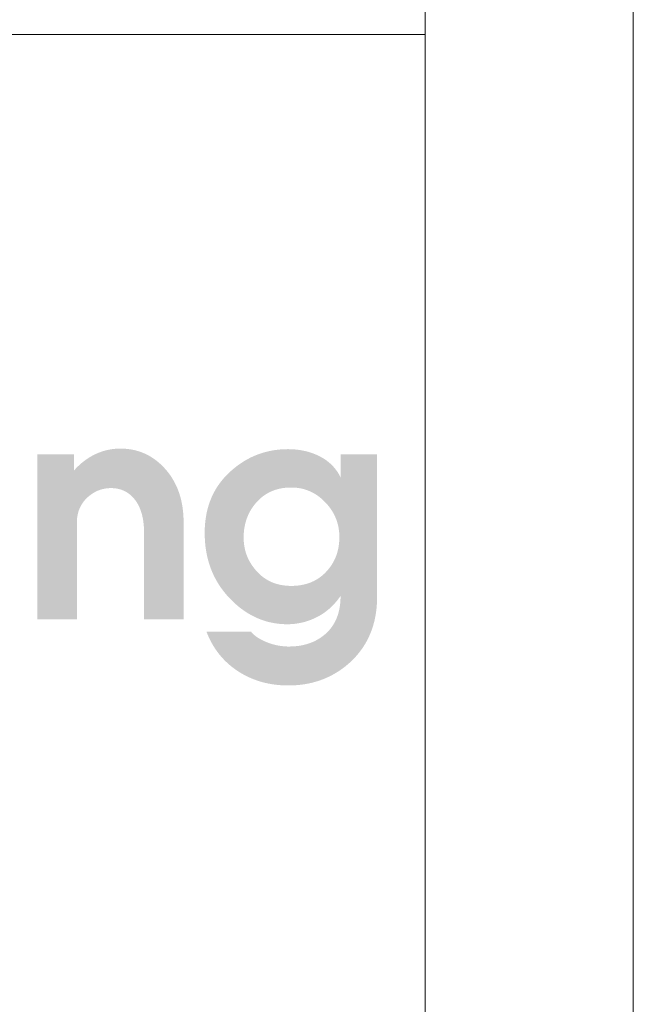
# Model space of a CAD drawing. Header units: millimetres. Extents: x 8949 to 18258, y -1077 to 30686.
# Tile 15 of 89: x 15369 to 15442, y 6723 to 6841. Entities that reach past the tile are written whole.
import ezdxf

# ---------------------------------------------------------------- set-up
doc = ezdxf.new("R2010")
doc.units = ezdxf.units.MM
for name, color, linetype, lineweight in [('0A_OCIEPLENIE', 30, 'Continuous', 9), ('0A_TABELKA', 7, 'Continuous', 0), ('0Z_OPISY', 7, 'Continuous', 9)]:
    doc.layers.add(name, color=color, linetype=linetype, lineweight=lineweight)

# ---------------------------------------------------------------- blocks, each defined once
blk = doc.blocks.new('G$C46E6ED60')
at = {"true_color": 0x142354}
blk.add_hatch(color=179, dxfattribs=at).paths.add_polyline_path([(936.1, 64.16), (952.39, 64.16), (952.39, 56.88), (952.76, 57.28), (953.13, 57.68), (953.5, 58.06), (953.88, 58.44), (954.25, 58.81), (954.64, 59.17), (955.02, 59.53), (955.41, 59.87), (955.8, 60.21), (956.2, 60.53), (956.59, 60.85), (957, 61.16), (957.4, 61.47), (957.81, 61.76), (958.22, 62.04), (958.63, 62.32), (959.05, 62.59), (959.47, 62.85), (959.89, 63.1), (960.32, 63.34), (960.75, 63.58), (961.19, 63.8), (961.62, 64.02), (962.06, 64.23), (962.5, 64.43), (962.95, 64.62), (963.39, 64.8), (963.84, 64.98), (964.29, 65.14), (964.73, 65.3), (965.18, 65.45), (965.64, 65.59), (966.09, 65.72), (966.54, 65.85), (967, 65.96), (967.46, 66.07), (967.92, 66.17), (968.38, 66.25), (968.84, 66.33), (969.3, 66.41), (969.77, 66.47), (970.23, 66.53), (970.7, 66.57), (971.17, 66.61), (971.64, 66.64), (972.11, 66.66), (972.58, 66.67), (973.06, 66.68), (974.02, 66.66), (974.98, 66.62), (975.91, 66.54), (976.84, 66.44), (977.75, 66.3), (978.65, 66.14), (979.54, 65.95), (980.41, 65.72), (981.28, 65.47), (982.12, 65.18), (982.96, 64.87), (983.78, 64.52), (984.59, 64.15), (985.39, 63.75), (986.18, 63.31), (986.95, 62.85), (987.71, 62.36), (988.45, 61.83), (989.19, 61.28), (989.91, 60.7), (990.61, 60.08), (991.31, 59.44), (991.99, 58.77), (992.66, 58.06), (993.36, 57.28), (994.04, 56.48), (994.68, 55.66), (995.29, 54.82), (995.87, 53.95), (996.43, 53.07), (996.95, 52.17), (997.44, 51.25), (997.9, 50.31), (998.34, 49.35), (998.74, 48.37), (999.11, 47.37), (999.46, 46.35), (999.77, 45.31), (1000.06, 44.25), (1000.31, 43.17), (1000.53, 42.07), (1000.73, 40.95), (1000.89, 39.82), (1001.03, 38.66), (1001.13, 37.48), (1001.21, 36.28), (1001.25, 35.06), (1001.27, 33.83), (1001.27, -9.36), (983.65, -9.36), (983.65, 29.19), (983.64, 30.01), (983.61, 30.82), (983.58, 31.6), (983.52, 32.38), (983.45, 33.13), (983.36, 33.87), (983.26, 34.59), (983.15, 35.3), (983.01, 35.99), (982.86, 36.67), (982.7, 37.32), (982.52, 37.97), (982.33, 38.59), (982.12, 39.2), (981.89, 39.8), (981.65, 40.38), (981.39, 40.94), (981.12, 41.48), (980.83, 42.01), (980.52, 42.53), (980.2, 43.03), (979.87, 43.51), (979.52, 43.97), (979.15, 44.42), (978.82, 44.8), (978.47, 45.16), (978.12, 45.51), (977.76, 45.84), (977.4, 46.15), (977.02, 46.45), (976.64, 46.73), (976.25, 47), (975.85, 47.25), (975.45, 47.48), (975.03, 47.7), (974.61, 47.9), (974.18, 48.08), (973.75, 48.25), (973.3, 48.41), (972.85, 48.54), (972.39, 48.66), (971.92, 48.77), (971.45, 48.86), (970.96, 48.93), (970.47, 48.99), (969.97, 49.03), (969.46, 49.05), (968.95, 49.06), (968.44, 49.05), (967.94, 49.03), (967.45, 48.99), (966.96, 48.94), (966.48, 48.87), (966, 48.79), (965.53, 48.69), (965.06, 48.58), (964.59, 48.45), (964.14, 48.31), (963.68, 48.15), (963.24, 47.98), (962.79, 47.8), (962.36, 47.59), (961.93, 47.38), (961.5, 47.15), (961.08, 46.9), (960.66, 46.64), (960.25, 46.36), (959.85, 46.07), (959.45, 45.76), (959.06, 45.44), (958.67, 45.11), (958.28, 44.75), (957.91, 44.39), (957.55, 44.02), (957.21, 43.64), (956.89, 43.25), (956.58, 42.85), (956.28, 42.44), (956.01, 42.02), (955.74, 41.6), (955.5, 41.16), (955.27, 40.72), (955.05, 40.27), (954.86, 39.8), (954.67, 39.33), (954.51, 38.85), (954.35, 38.37), (954.22, 37.87), (954.1, 37.36), (954, 36.85), (953.91, 36.32), (953.84, 35.79), (953.78, 35.25), (953.74, 34.7), (953.72, 34.14), (953.71, 33.57), (953.71, -9.36), (936.1, -9.36)])
h = blk.add_hatch(color=179, dxfattribs=at)
h.paths.add_polyline_path([(1049.22, 5.48), (1050.06, 5.49), (1050.87, 5.53), (1051.68, 5.59), (1052.47, 5.67), (1053.24, 5.77), (1054, 5.9), (1054.75, 6.06), (1055.48, 6.23), (1056.2, 6.43), (1056.9, 6.66), (1057.59, 6.9), (1058.26, 7.17), (1058.92, 7.47), (1059.57, 7.79), (1060.2, 8.13), (1060.82, 8.49), (1061.42, 8.88), (1062.01, 9.29), (1062.59, 9.73), (1063.15, 10.18), (1063.7, 10.67), (1064.23, 11.17), (1064.74, 11.7), (1065.25, 12.25), (1065.69, 12.77), (1066.12, 13.29), (1066.52, 13.83), (1066.91, 14.37), (1067.28, 14.92), (1067.62, 15.48), (1067.95, 16.06), (1068.27, 16.64), (1068.56, 17.23), (1068.83, 17.83), (1069.09, 18.44), (1069.32, 19.06), (1069.54, 19.69), (1069.74, 20.33), (1069.91, 20.98), (1070.07, 21.64), (1070.22, 22.31), (1070.34, 22.99), (1070.44, 23.68), (1070.53, 24.38), (1070.59, 25.08), (1070.64, 25.8), (1070.67, 26.53), (1070.68, 27.26), (1070.67, 28), (1070.63, 28.73), (1070.58, 29.46), (1070.5, 30.17), (1070.4, 30.88), (1070.28, 31.58), (1070.14, 32.26), (1069.98, 32.95), (1069.79, 33.62), (1069.59, 34.29), (1069.36, 34.94), (1069.11, 35.59), (1068.83, 36.23), (1068.54, 36.87), (1068.22, 37.49), (1067.88, 38.11), (1067.52, 38.72), (1067.14, 39.32), (1066.74, 39.91), (1066.31, 40.49), (1065.87, 41.07), (1065.4, 41.64), (1064.91, 42.2), (1064.39, 42.75), (1063.86, 43.28), (1063.33, 43.8), (1062.78, 44.29), (1062.22, 44.76), (1061.66, 45.2), (1061.08, 45.63), (1060.5, 46.03), (1059.91, 46.4), (1059.31, 46.76), (1058.7, 47.09), (1058.08, 47.4), (1057.45, 47.68), (1056.82, 47.95), (1056.17, 48.19), (1055.52, 48.4), (1054.85, 48.6), (1054.18, 48.77), (1053.5, 48.92), (1052.81, 49.04), (1052.11, 49.15), (1051.4, 49.22), (1050.69, 49.28), (1049.96, 49.32), (1049.22, 49.33), (1048.41, 49.32), (1047.62, 49.28), (1046.83, 49.22), (1046.06, 49.14), (1045.3, 49.03), (1044.56, 48.9), (1043.83, 48.74), (1043.11, 48.56), (1042.41, 48.36), (1041.72, 48.13), (1041.04, 47.88), (1040.38, 47.6), (1039.73, 47.3), (1039.09, 46.98), (1038.47, 46.63), (1037.86, 46.26), (1037.26, 45.86), (1036.68, 45.44), (1036.11, 45), (1035.55, 44.53), (1035.01, 44.04), (1034.48, 43.52), (1033.97, 42.98), (1033.46, 42.42), (1033.02, 41.88), (1032.59, 41.33), (1032.19, 40.78), (1031.8, 40.22), (1031.43, 39.64), (1031.08, 39.06), (1030.75, 38.47), (1030.44, 37.87), (1030.15, 37.26), (1029.87, 36.64), (1029.62, 36.01), (1029.38, 35.37), (1029.17, 34.73), (1028.97, 34.07), (1028.79, 33.41), (1028.63, 32.73), (1028.49, 32.05), (1028.36, 31.35), (1028.26, 30.65), (1028.18, 29.94), (1028.11, 29.22), (1028.06, 28.49), (1028.04, 27.75), (1028.03, 27), (1028.04, 26.29), (1028.07, 25.58), (1028.12, 24.88), (1028.19, 24.18), (1028.28, 23.5), (1028.39, 22.82), (1028.53, 22.15), (1028.68, 21.49), (1028.85, 20.83), (1029.05, 20.18), (1029.26, 19.54), (1029.5, 18.91), (1029.75, 18.29), (1030.03, 17.67), (1030.33, 17.06), (1030.64, 16.46), (1030.98, 15.87), (1031.34, 15.28), (1031.72, 14.7), (1032.12, 14.13), (1032.54, 13.57), (1032.98, 13.01), (1033.44, 12.46), (1033.92, 11.92), (1034.41, 11.4), (1034.92, 10.89), (1035.44, 10.41), (1035.98, 9.95), (1036.52, 9.52), (1037.08, 9.1), (1037.65, 8.71), (1038.24, 8.34), (1038.83, 8), (1039.44, 7.67), (1040.06, 7.37), (1040.69, 7.09), (1041.33, 6.83), (1041.99, 6.6), (1042.66, 6.39), (1043.34, 6.2), (1044.03, 6.03), (1044.74, 5.88), (1045.46, 5.76), (1046.18, 5.66), (1046.93, 5.58), (1047.68, 5.53), (1048.45, 5.49)], is_closed=False)
h.paths.add_polyline_path([(1010.67, 29.12), (1010.69, 30.57), (1010.75, 32), (1010.86, 33.4), (1011.01, 34.77), (1011.2, 36.12), (1011.43, 37.45), (1011.7, 38.75), (1012.02, 40.02), (1012.38, 41.28), (1012.78, 42.5), (1013.23, 43.71), (1013.72, 44.89), (1014.25, 46.04), (1014.82, 47.17), (1015.43, 48.28), (1016.09, 49.36), (1016.79, 50.41), (1017.53, 51.44), (1018.31, 52.45), (1019.13, 53.44), (1020, 54.39), (1020.91, 55.33), (1021.86, 56.24), (1022.86, 57.12), (1023.76, 57.88), (1024.67, 58.61), (1025.6, 59.3), (1026.53, 59.96), (1027.48, 60.59), (1028.44, 61.19), (1029.41, 61.75), (1030.4, 62.29), (1031.39, 62.79), (1032.4, 63.25), (1033.42, 63.69), (1034.45, 64.09), (1035.49, 64.46), (1036.55, 64.8), (1037.62, 65.11), (1038.7, 65.38), (1039.79, 65.63), (1040.89, 65.84), (1042.01, 66.01), (1043.13, 66.16), (1044.27, 66.27), (1045.43, 66.35), (1046.59, 66.4), (1047.77, 66.42), (1048.43, 66.41), (1049.08, 66.39), (1049.73, 66.37), (1050.37, 66.33), (1051.01, 66.28), (1051.64, 66.21), (1052.26, 66.14), (1052.88, 66.06), (1053.49, 65.96), (1054.1, 65.85), (1054.7, 65.73), (1055.3, 65.6), (1055.89, 65.46), (1056.48, 65.31), (1057.05, 65.15), (1057.63, 64.97), (1058.19, 64.79), (1058.76, 64.59), (1059.31, 64.38), (1059.86, 64.16), (1060.41, 63.93), (1060.94, 63.69), (1061.48, 63.43), (1062, 63.17), (1062.52, 62.89), (1063.03, 62.61), (1063.52, 62.31), (1064.01, 62.01), (1064.48, 61.69), (1064.94, 61.37), (1065.39, 61.03), (1065.82, 60.69), (1066.25, 60.33), (1066.66, 59.97), (1067.06, 59.6), (1067.45, 59.21), (1067.83, 58.82), (1068.19, 58.41), (1068.55, 58), (1068.89, 57.58), (1069.22, 57.14), (1069.54, 56.7), (1069.85, 56.25), (1070.14, 55.78), (1070.43, 55.31), (1070.7, 54.83), (1070.96, 54.33), (1071.21, 53.83), (1071.21, 64.17), (1087.5, 64.17), (1087.5, 0.72), (1087.48, -0.81), (1087.42, -2.3), (1087.31, -3.78), (1087.16, -5.22), (1086.97, -6.64), (1086.73, -8.04), (1086.46, -9.41), (1086.14, -10.75), (1085.77, -12.07), (1085.37, -13.37), (1084.92, -14.64), (1084.43, -15.88), (1083.89, -17.1), (1083.31, -18.29), (1082.69, -19.46), (1082.03, -20.6), (1081.32, -21.72), (1080.57, -22.81), (1079.78, -23.87), (1078.95, -24.92), (1078.07, -25.93), (1077.15, -26.92), (1076.19, -27.89), (1075.18, -28.83), (1074.23, -29.65), (1073.27, -30.44), (1072.29, -31.19), (1071.3, -31.9), (1070.28, -32.59), (1069.25, -33.23), (1068.21, -33.84), (1067.15, -34.42), (1066.07, -34.96), (1064.97, -35.47), (1063.86, -35.94), (1062.73, -36.38), (1061.59, -36.78), (1060.42, -37.15), (1059.25, -37.48), (1058.05, -37.78), (1056.84, -38.04), (1055.61, -38.27), (1054.37, -38.46), (1053.11, -38.62), (1051.83, -38.74), (1050.54, -38.83), (1049.23, -38.88), (1047.9, -38.9), (1046.89, -38.89), (1045.88, -38.86), (1044.89, -38.81), (1043.91, -38.73), (1042.93, -38.64), (1041.97, -38.53), (1041.01, -38.39), (1040.06, -38.24), (1039.13, -38.06), (1038.2, -37.87), (1037.28, -37.65), (1036.37, -37.42), (1035.47, -37.16), (1034.58, -36.88), (1033.69, -36.58), (1032.82, -36.26), (1031.96, -35.92), (1031.1, -35.56), (1030.26, -35.18), (1029.42, -34.78), (1028.59, -34.36), (1027.78, -33.92), (1026.97, -33.46), (1026.17, -32.97), (1025.32, -32.42), (1024.49, -31.86), (1023.68, -31.28), (1022.89, -30.68), (1022.13, -30.06), (1021.38, -29.42), (1020.65, -28.77), (1019.95, -28.09), (1019.26, -27.4), (1018.6, -26.7), (1017.96, -25.97), (1017.33, -25.23), (1016.73, -24.47), (1016.15, -23.69), (1015.59, -22.89), (1015.05, -22.08), (1014.53, -21.25), (1014.03, -20.4), (1013.55, -19.53), (1013.09, -18.64), (1012.66, -17.74), (1012.24, -16.82), (1011.84, -15.88), (1011.47, -14.92), (1031.33, -14.92), (1031.51, -15.15), (1031.71, -15.37), (1031.91, -15.59), (1032.12, -15.81), (1032.33, -16.02), (1032.56, -16.24), (1032.8, -16.45), (1033.05, -16.65), (1033.3, -16.86), (1033.57, -17.06), (1033.85, -17.26), (1034.13, -17.45), (1034.43, -17.65), (1034.73, -17.84), (1035.04, -18.02), (1035.37, -18.21), (1035.7, -18.39), (1036.04, -18.57), (1036.39, -18.75), (1036.75, -18.92), (1037.12, -19.09), (1037.5, -19.26), (1037.89, -19.43), (1038.29, -19.59), (1038.69, -19.75), (1039.1, -19.91), (1039.5, -20.05), (1039.91, -20.19), (1040.31, -20.32), (1040.72, -20.45), (1041.13, -20.56), (1041.54, -20.68), (1041.95, -20.78), (1042.36, -20.88), (1042.77, -20.97), (1043.18, -21.05), (1043.59, -21.13), (1044, -21.2), (1044.41, -21.27), (1044.83, -21.32), (1045.24, -21.37), (1045.65, -21.42), (1046.07, -21.46), (1046.49, -21.49), (1046.9, -21.51), (1047.32, -21.53), (1047.74, -21.54), (1048.16, -21.54), (1048.94, -21.53), (1049.71, -21.5), (1050.46, -21.46), (1051.21, -21.4), (1051.94, -21.32), (1052.67, -21.23), (1053.38, -21.11), (1054.08, -20.98), (1054.77, -20.83), (1055.45, -20.67), (1056.11, -20.48), (1056.77, -20.28), (1057.42, -20.06), (1058.05, -19.83), (1058.67, -19.58), (1059.29, -19.31), (1059.89, -19.02), (1060.48, -18.71), (1061.06, -18.39), (1061.63, -18.05), (1062.18, -17.69), (1062.73, -17.32), (1063.27, -16.92), (1063.79, -16.51), (1064.4, -16.01), (1064.98, -15.48), (1065.53, -14.94), (1066.06, -14.37), (1066.56, -13.79), (1067.04, -13.19), (1067.49, -12.56), (1067.91, -11.92), (1068.31, -11.26), (1068.69, -10.58), (1069.03, -9.88), (1069.36, -9.16), (1069.65, -8.42), (1069.92, -7.67), (1070.17, -6.89), (1070.39, -6.09), (1070.58, -5.28), (1070.75, -4.44), (1070.89, -3.59), (1071, -2.71), (1071.09, -1.82), (1071.16, -0.91), (1071.2, 0.03), (1071.21, 0.98), (1070.84, 0.46), (1070.47, -0.05), (1070.09, -0.55), (1069.7, -1.03), (1069.31, -1.51), (1068.91, -1.97), (1068.51, -2.43), (1068.09, -2.87), (1067.68, -3.3), (1067.25, -3.72), (1066.82, -4.13), (1066.38, -4.53), (1065.94, -4.92), (1065.48, -5.29), (1065.03, -5.66), (1064.56, -6.02), (1064.09, -6.36), (1063.61, -6.69), (1063.13, -7.02), (1062.64, -7.33), (1062.14, -7.63), (1061.64, -7.92), (1061.13, -8.2), (1060.61, -8.47), (1060.09, -8.72), (1059.57, -8.97), (1059.05, -9.2), (1058.52, -9.43), (1057.99, -9.64), (1057.46, -9.84), (1056.92, -10.03), (1056.39, -10.21), (1055.85, -10.38), (1055.31, -10.54), (1054.76, -10.69), (1054.22, -10.82), (1053.67, -10.95), (1053.12, -11.06), (1052.57, -11.17), (1052.01, -11.26), (1051.46, -11.34), (1050.9, -11.41), (1050.34, -11.47), (1049.77, -11.52), (1049.21, -11.56), (1048.64, -11.59), (1048.07, -11.6), (1047.5, -11.61), (1046.31, -11.59), (1045.14, -11.53), (1043.97, -11.44), (1042.82, -11.3), (1041.68, -11.13), (1040.56, -10.92), (1039.44, -10.67), (1038.34, -10.39), (1037.25, -10.06), (1036.17, -9.7), (1035.11, -9.3), (1034.05, -8.86), (1033.01, -8.38), (1031.98, -7.86), (1030.96, -7.31), (1029.95, -6.72), (1028.96, -6.08), (1027.97, -5.41), (1027, -4.71), (1026.04, -3.96), (1025.1, -3.18), (1024.16, -2.35), (1023.24, -1.49), (1022.33, -0.59), (1021.38, 0.4), (1020.46, 1.42), (1019.59, 2.45), (1018.76, 3.51), (1017.97, 4.59), (1017.22, 5.69), (1016.52, 6.81), (1015.85, 7.96), (1015.22, 9.12), (1014.63, 10.31), (1014.09, 11.51), (1013.58, 12.74), (1013.12, 13.99), (1012.69, 15.26), (1012.31, 16.55), (1011.96, 17.86), (1011.66, 19.2), (1011.39, 20.55), (1011.17, 21.93), (1010.99, 23.32), (1010.85, 24.74), (1010.75, 26.18), (1010.69, 27.64)], is_closed=False)

msp = doc.modelspace()

# ---------------------------------------------------------------- linework, layer by layer
at = {"layer": '0A_TABELKA'}
msp.add_line((15095.7, 6839.21), (15417.45, 6839.21), dxfattribs=at)
msp.add_line((15095.7, 6839.21), (15417.45, 6839.21), dxfattribs=at)
msp.add_line((15095.7, 6839.21), (15417.45, 6839.21), dxfattribs=at)
msp.add_lwpolyline([(15095.7, 6839.21), (15417.45, 6839.21), (15417.45, 6715.55), (15095.7, 6715.55)], close=True, dxfattribs=at)
at = {"layer": '0Z_OPISY'}
for points in [[(12242.45, 6042.16), (15442.45, 6042.16), (15442.45, 8142.16), (12242.45, 8142.16)], [(12267.45, 6067.16), (15417.45, 6067.16), (15417.45, 8117.16), (12267.45, 8117.16)]]:
    msp.add_lwpolyline(points, close=True, dxfattribs=at)

# ---------------------------------------------------------------- block references
at = {"layer": '0A_OCIEPLENIE', "xscale": 0.2695, "yscale": 0.2695, "zscale": 0.2695}
msp.add_blockref('G$C46E6ED60', (15118.61, 6771.49), dxfattribs=at)

doc.saveas('drawing.dxf')
